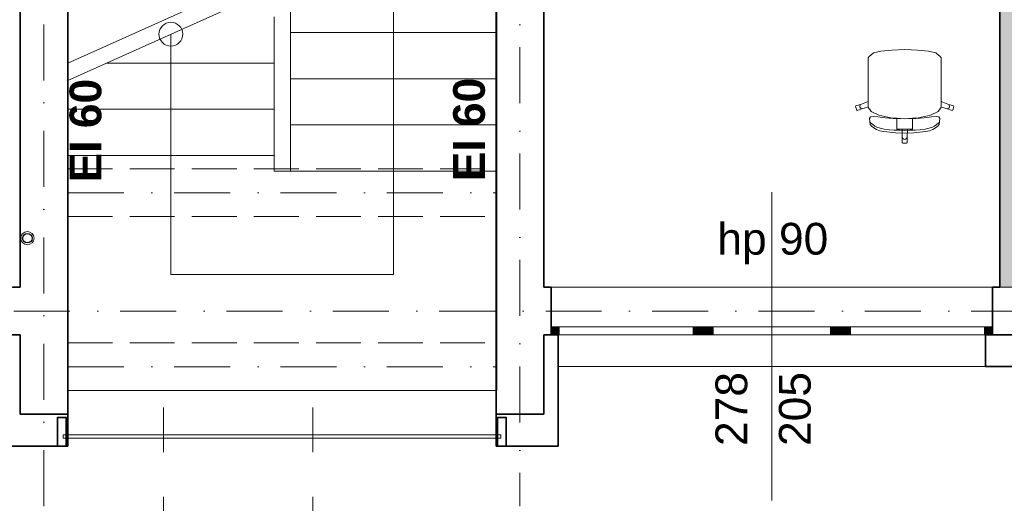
# Model space of a CAD drawing. Header units: millimetres. Extents: x -34676 to 172266, y 39940 to 476087.
# Tile 223 of 256: x 34687 to 40893, y 381900 to 384947. Entities that reach past the tile are written whole.
import ezdxf

# ---------------------------------------------------------------- set-up
doc = ezdxf.new("R2010")
doc.units = ezdxf.units.MM
doc.header["$MEASUREMENT"] = 0
for name, pattern in [('Krawędzie ukryte', [3.912222, 2.822222, -1.09]), ('Kropki i Kreski', [6.702778, 3.527778, -1.763889, 0, -1.411111]), ('Przerywana', [5.644444, 2.822222, -2.822222])]:
    doc.linetypes.add(name, pattern=pattern)
for name, color, linetype in [('#podkład', 252, 'Continuous'), ('- A - ocieplenie', 7, 'Continuous'), ('- strefy pomieszczeń', 7, 'Continuous'), ('Konstrukcja - Belki', 7, 'Continuous'), ('Konstrukcja - Przegroda Strukt.', 7, 'Continuous'), ('Konstrukcja - Siatka mod', 7, 'Continuous'), ('Konstrukcja - Stropy', 7, 'Continuous'), ('Konstrukcja - Ściany działowe', 7, 'Continuous'), ('Konstrukcja - Ściany nośne wew..P', 7, 'Continuous'), ('Konstrukcja - Ściany zewnętrzne', 7, 'Continuous'), ('Okna Archicada', 7, 'Continuous'), ('Opisy - Tekst', 7, 'Continuous'), ('Wnętrze - Umeblowanie', 7, 'Continuous'), ('Znaczniki - Przekroje', 7, 'Continuous'), ('Znaczniki okien Archicada', 7, 'Continuous')]:
    doc.layers.add(name, color=color, linetype=linetype)
doc.layers.add('#woda', color=4, linetype='Continuous', lineweight=18)
doc.styles.add('STYL_AUTOMATYCZNY_1', font='arial.ttf')
doc.styles.add('STYL_AUTOMATYCZNY_6', font='txt')
doc.styles.add('STYL_AUTOMATYCZNY_7', font='txt')

# ---------------------------------------------------------------- blocks, each defined once
blk = doc.blocks.new('uyd')
at = {"layer": 'Konstrukcja - Ściany działowe', "linetype": 'Continuous', "lineweight": 13}
blk.add_hatch(color=252, dxfattribs=at).paths.add_polyline_path([(40472.6, 178060.5), (40472.6, 173310.5), (40552.6, 173310.5), (40552.6, 178060.5)])
at = {"layer": 'Okna Archicada', "linetype": 'Continuous', "lineweight": 13}
for points in [[(37645.1, 173010.5), (37695.1, 173010.5), (37695.1, 173060.5), (37645.1, 173060.5)], [(38590.1, 173060.5), (38540.1, 173060.5), (38540.1, 173010.5), (38590.1, 173010.5)], [(38590.1, 173010.5), (38665.1, 173010.5), (38665.1, 173060.5), (38590.1, 173060.5)], [(39480.1, 173060.5), (39405.1, 173060.5), (39405.1, 173010.5), (39480.1, 173010.5)], [(39480.1, 173010.5), (39530.1, 173010.5), (39530.1, 173060.5), (39480.1, 173060.5)], [(40425.1, 173060.5), (40375.1, 173060.5), (40375.1, 173010.5), (40425.1, 173010.5)]]:
    blk.add_hatch(color=252, dxfattribs=at).paths.add_polyline_path(points)
at = {"layer": '- A - ocieplenie', "color": 252, "linetype": 'Continuous', "lineweight": 35, "ltscale": 100}
for p, q in [((37687.6, 173010.5), (37687.6, 172960.5)), ((37687.6, 172960.5), (37687.6, 172810.5)), ((40382.6, 173010.5), (40382.6, 172960.5)), ((40382.6, 172960.5), (40382.6, 172810.5))]:
    blk.add_line(p, q, dxfattribs=at)
at = {"layer": '- A - ocieplenie', "color": 252, "linetype": 'Continuous', "lineweight": 35, "ltscale": 100, "flags": 128}
for points in [[(34297.6, 173010.5), (34207.6, 173010.5)], [(34297.6, 172510.4), (34297.6, 173010.5)], [(37597.6, 173010.5), (37597.6, 172810.5)], [(37687.6, 173010.5), (37597.6, 173010.5)], [(40642.6, 173010.5), (40382.6, 173010.5)], [(37597.6, 172810.5), (37597.6, 172510.4)], [(37687.6, 172510.4), (37687.6, 172810.5)], [(40382.6, 172810.5), (40642.6, 172810.5)], [(34597.6, 172510.4), (34297.6, 172510.4)], [(34597.6, 172510.4), (34597.6, 172310.4)], [(37597.6, 172510.4), (37297.6, 172510.4)], [(37297.6, 172510.4), (37297.6, 172310.4)], [(37687.6, 172310.4), (37687.6, 172510.4)], [(34207.6, 172310.4), (34597.6, 172310.4)], [(37297.6, 172310.4), (37687.6, 172310.4)]]:
    blk.add_lwpolyline(points, dxfattribs=at)
at = {"color": 252, "linetype": 'Continuous', "lineweight": 18, "ltscale": 100}
for p, q in [((36651.3, 174041.5), (36651.3, 176372.3)), ((35897.6, 175305.7), (34597.6, 174723.1)), ((35897.6, 175196.2), (34597.6, 174613.5)), ((36001.3, 175206.9), (36001.3, 174915.6)), ((37301.3, 174915.6), (37301.3, 175206.9)), ((34597.6, 175014.4), (34597.6, 174723.1)), ((35897.6, 174723.1), (35897.6, 175014.4)), ((35247.6, 174904.8), (35247.6, 174140.4)), ((37301.3, 174915.6), (36001.3, 174915.6)), ((36001.3, 174915.6), (36001.3, 174624.2)), ((36001.3, 174915.6), (37301.3, 174915.6)), ((37301.3, 174624.2), (37301.3, 174915.6)), ((34842.1, 174723.1), (35897.6, 174723.1)), ((35897.6, 174723.1), (34842.1, 174723.1)), ((35897.6, 174431.7), (35897.6, 174723.1)), ((34597.6, 174613.5), (34597.6, 174431.7)), ((37301.3, 174624.2), (36001.3, 174624.2)), ((36001.3, 174624.2), (36001.3, 174332.9)), ((36001.3, 174624.2), (37301.3, 174624.2)), ((37301.3, 174332.9), (37301.3, 174624.2)), ((34597.6, 174431.7), (35897.6, 174431.7)), ((35897.6, 174431.7), (34597.6, 174431.7)), ((34597.6, 174431.7), (34597.6, 174140.4)), ((35897.6, 174140.4), (35897.6, 174431.7)), ((37301.3, 174332.9), (36001.3, 174332.9)), ((36001.3, 174332.9), (36001.3, 174041.5)), ((36001.3, 174332.9), (37301.3, 174332.9)), ((37301.3, 174041.5), (37301.3, 174332.9)), ((34597.6, 174140.4), (35897.6, 174140.4)), ((35897.6, 174140.4), (34597.6, 174140.4)), ((34597.6, 174140.4), (34597.6, 174119.5)), ((35247.6, 174140.4), (35247.6, 173391.5)), ((35897.6, 174041.5), (35897.6, 174140.4)), ((34597.6, 174119.5), (34597.6, 172660.4)), ((36001.3, 174041.5), (35897.6, 174041.5)), ((37301.3, 174041.5), (36001.3, 174041.5)), ((36001.3, 174041.5), (37301.3, 174041.5)), ((36651.3, 173391.5), (36651.3, 174041.5)), ((37301.3, 172660.4), (37301.3, 174041.5)), ((35247.6, 173391.5), (36651.3, 173391.5)), ((34597.6, 172660.4), (37301.3, 172660.4))]:
    blk.add_line(p, q, dxfattribs=at)
for start, end in [(0, 180), (180, 0)]:
    blk.add_arc((35247.6, 174904.8), 75, start, end, dxfattribs=at)
at = {"layer": 'Konstrukcja - Belki', "color": 252, "linetype": 'Krawędzie ukryte', "lineweight": 13, "ltscale": 100}
for p, q in [((34597.6, 174056.4), (37297.6, 174056.4)), ((34597.6, 173756.4), (34597.6, 174056.4)), ((37297.6, 173756.4), (37297.6, 174056.4)), ((34597.6, 173756.4), (37297.6, 173756.4)), ((34597.6, 172960.4), (37301.3, 172960.4)), ((34597.6, 172660.4), (34597.6, 172960.4)), ((37301.3, 172660.4), (37301.3, 172960.4)), ((34597.6, 172660.4), (37301.3, 172660.4))]:
    blk.add_line(p, q, dxfattribs=at)
at = {"layer": 'Konstrukcja - Belki', "color": 252, "linetype": 'Kropki i Kreski', "lineweight": 13, "ltscale": 100}
for p, q in [((34597.6, 173906.4), (37297.6, 173906.4)), ((34597.6, 172810.4), (37301.3, 172810.4))]:
    blk.add_line(p, q, dxfattribs=at)
at = {"layer": 'Konstrukcja - Przegroda Strukt.', "color": 252, "linetype": 'Continuous', "lineweight": 35, "ltscale": 100, "flags": 128}
for points in [[(34587.6, 172310.4), (34533.6, 172310.4), (34533.6, 172490.4), (34587.6, 172490.4)], [(37360.8, 172310.4), (37306.8, 172310.4), (37306.8, 172490.4), (37360.8, 172490.4)]]:
    blk.add_lwpolyline(points, close=True, dxfattribs=at)
at = {"layer": 'Konstrukcja - Przegroda Strukt.', "color": 252, "linetype": 'Continuous', "lineweight": 13, "ltscale": 100, "flags": 128}
blk.add_lwpolyline([(34567.6, 172360.4), (34567.6, 172380.4), (37326.8, 172380.4), (37326.8, 172360.4)], close=True, dxfattribs=at)
at = {"layer": 'Konstrukcja - Siatka mod', "color": 252, "linetype": 'Kropki i Kreski', "lineweight": 13, "ltscale": 100}
for p, q in [((34447.6, 171931.6), (34447.6, 188896.4)), ((37447.6, 188901.1), (37447.6, 171931.6)), ((20180, 173160.5), (49624.6, 173160.5))]:
    blk.add_line(p, q, dxfattribs=at)
at = {"layer": 'Konstrukcja - Stropy', "color": 252, "linetype": 'Continuous', "lineweight": 13, "ltscale": 100}
for p, q in [((34297.6, 173310.5), (34297.6, 178360.5)), ((37597.6, 178360.5), (37597.6, 173310.5)), ((22627.6, 173310.5), (34297.6, 173310.5)), ((37597.6, 173310.5), (49667.6, 173310.5))]:
    blk.add_line(p, q, dxfattribs=at)
at = {"layer": 'Konstrukcja - Ściany działowe', "color": 252, "linetype": 'Continuous', "lineweight": 35, "ltscale": 100, "flags": 128}
blk.add_lwpolyline([(40472.6, 178060.5), (40472.6, 173310.5)], dxfattribs=at)
at = {"layer": 'Konstrukcja - Ściany nośne wew..P', "color": 252, "linetype": 'Continuous', "lineweight": 35, "ltscale": 100, "flags": 128}
for points in [[(34297.6, 178500.5), (34297.6, 173310.5)], [(34597.6, 172510.4), (34597.6, 178060.5)], [(37297.6, 178060.5), (37297.6, 172510.4)], [(37597.6, 173310.5), (37597.6, 178060.5)], [(34297.6, 173010.5), (34297.6, 172510.4)], [(37597.6, 172510.4), (37597.6, 173010.5)], [(34297.6, 172510.4), (34597.6, 172510.4)], [(37297.6, 172510.4), (37597.6, 172510.4)]]:
    blk.add_lwpolyline(points, dxfattribs=at)
at = {"layer": 'Konstrukcja - Ściany zewnętrzne', "color": 252, "linetype": 'Continuous', "lineweight": 35, "ltscale": 100}
for p, q in [((37645.1, 173060.5), (37645.1, 173310.5)), ((40425.1, 173060.5), (40425.1, 173310.5)), ((37645.1, 173010.5), (37645.1, 173060.5)), ((40425.1, 173010.5), (40425.1, 173060.5))]:
    blk.add_line(p, q, dxfattribs=at)
at = {"layer": 'Konstrukcja - Ściany zewnętrzne', "color": 252, "linetype": 'Continuous', "lineweight": 35, "ltscale": 100, "flags": 128}
for points in [[(34297.6, 173310.5), (34250.1, 173310.5)], [(37645.1, 173310.5), (37597.6, 173310.5)], [(40472.6, 173310.5), (40425.1, 173310.5)], [(34250.1, 173010.5), (34297.6, 173010.5)], [(37597.6, 173010.5), (37645.1, 173010.5)], [(40425.1, 173010.5), (40600.1, 173010.5)]]:
    blk.add_lwpolyline(points, dxfattribs=at)
at = {"layer": 'Okna Archicada', "color": 252, "linetype": 'Continuous', "lineweight": 13, "ltscale": 100}
for p, q in [((40425.1, 173310.5), (37645.1, 173310.5)), ((37695.1, 173060.5), (37645.1, 173060.5)), ((37695.1, 173010.5), (37695.1, 173060.5)), ((38540.1, 173060.5), (37695.1, 173060.5)), ((38590.1, 173060.5), (38540.1, 173060.5)), ((38540.1, 173060.5), (38540.1, 173010.5)), ((38665.1, 173060.5), (38590.1, 173060.5)), ((38665.1, 173010.5), (38665.1, 173060.5)), ((39405.1, 173060.5), (38665.1, 173060.5)), ((39480.1, 173060.5), (39405.1, 173060.5)), ((39405.1, 173060.5), (39405.1, 173010.5)), ((39530.1, 173060.5), (39480.1, 173060.5)), ((39530.1, 173010.5), (39530.1, 173060.5)), ((40375.1, 173060.5), (39530.1, 173060.5)), ((40425.1, 173060.5), (40375.1, 173060.5)), ((40375.1, 173060.5), (40375.1, 173010.5)), ((40425.1, 173010.5), (37645.1, 173010.5)), ((37645.1, 173010.5), (37695.1, 173010.5)), ((40382.6, 173010.5), (37687.6, 173010.5)), ((37695.1, 173010.5), (38540.1, 173010.5)), ((38540.1, 173010.5), (38590.1, 173010.5)), ((38590.1, 173010.5), (38665.1, 173010.5)), ((38665.1, 173010.5), (39405.1, 173010.5)), ((39405.1, 173010.5), (39480.1, 173010.5)), ((39480.1, 173010.5), (39530.1, 173010.5)), ((39530.1, 173010.5), (40375.1, 173010.5)), ((40375.1, 173010.5), (40425.1, 173010.5)), ((40382.6, 172810.5), (37687.6, 172810.5))]:
    blk.add_line(p, q, dxfattribs=at)
at = {"layer": 'Okna Archicada', "color": 252, "linetype": 'Continuous', "lineweight": 35, "ltscale": 100}
for p, q in [((37645.1, 173060.5), (37645.1, 173310.5)), ((40425.1, 173060.5), (40425.1, 173310.5)), ((37645.1, 173010.5), (37645.1, 173060.5)), ((37645.1, 173010.5), (37645.1, 173060.5)), ((40425.1, 173010.5), (40425.1, 173060.5)), ((40425.1, 173010.5), (40425.1, 173060.5)), ((37687.6, 173010.5), (37687.6, 172960.5)), ((37687.6, 172960.5), (37687.6, 172810.5)), ((40382.6, 173010.5), (40382.6, 172960.5)), ((40382.6, 172960.5), (40382.6, 172810.5))]:
    blk.add_line(p, q, dxfattribs=at)
at = {"layer": 'Wnętrze - Umeblowanie', "color": 252, "linetype": 'Continuous', "lineweight": 13, "ltscale": 100}
for p, q in [((39647.8, 174765.1), (39643.3, 174756.5)), ((39674.6, 174786.2), (39647.8, 174765.1)), ((39676.8, 174787.1), (39674.6, 174786.2)), ((39722.7, 174797.8), (39676.8, 174787.1)), ((39791.5, 174804.9), (39722.7, 174797.8)), ((39792.5, 174805), (39791.5, 174804.9)), ((39872.6, 174807.5), (39792.5, 174805)), ((39872.6, 174807.5), (39952.6, 174805)), ((39952.6, 174805), (39953.7, 174804.9)), ((39953.7, 174804.9), (40022.4, 174797.8)), ((40022.4, 174797.8), (40068.3, 174787.1)), ((40068.3, 174787.1), (40070.5, 174786.2)), ((40070.5, 174786.2), (40097.3, 174765.1)), ((40097.3, 174765.1), (40101.8, 174756.5)), ((39643.3, 174756.5), (39643.3, 174725.4)), ((39643.3, 174725.4), (39643.3, 174689.4)), ((40101.8, 174756.5), (40101.8, 174725.4)), ((40101.8, 174725.4), (40101.8, 174689.4)), ((39643.3, 174689.4), (39643.3, 174480.3)), ((40101.8, 174689.4), (40101.8, 174480.3)), ((39564.5, 174453.2), (39562.6, 174449.4)), ((39562.6, 174449.4), (39570, 174426.6)), ((39599.9, 174464.6), (39564.5, 174453.2)), ((39591.1, 174457.1), (39589.5, 174451.5)), ((39589.5, 174451.5), (39590.2, 174445.7)), ((39594.8, 174461.7), (39591.1, 174457.1)), ((39599.9, 174464.6), (39594.8, 174461.7)), ((39643.3, 174480.3), (39599.9, 174464.6)), ((39643.3, 174446), (39643.3, 174480.3)), ((40101.8, 174446), (40101.8, 174480.3)), ((40101.8, 174480.3), (40145.2, 174464.6)), ((40145.2, 174464.6), (40150.3, 174461.7)), ((40145.2, 174464.6), (40180.6, 174453.2)), ((40150.3, 174461.7), (40154, 174457.1)), ((40154, 174457.1), (40155.6, 174451.5)), ((40155.6, 174451.5), (40154.9, 174445.7)), ((40182.6, 174449.4), (40175.1, 174426.6)), ((40180.6, 174453.2), (40182.6, 174449.4)), ((39570, 174426.6), (39573.8, 174424.7)), ((39573.8, 174424.7), (39609.2, 174436.1)), ((39590.2, 174445.7), (39593.1, 174440.6)), ((39593.1, 174440.6), (39597.7, 174437)), ((39597.7, 174437), (39603.4, 174435.4)), ((39603.4, 174435.4), (39609.2, 174436.1)), ((39609.2, 174436.1), (39643.4, 174445.8)), ((39643.3, 174446), (39643.4, 174445.8)), ((39643.4, 174445.8), (39660.7, 174417.9)), ((39675.1, 174387.4), (39657.9, 174384.4)), ((39660.7, 174417.9), (39710.4, 174394.2)), ((39704, 174384.8), (39675.1, 174387.4)), ((39710.4, 174394.2), (39784.8, 174378.3)), ((40034.7, 174394.2), (39960.3, 174378.3)), ((40084.4, 174417.9), (40034.7, 174394.2)), ((40041.1, 174384.8), (40070, 174387.4)), ((40070, 174387.4), (40087.2, 174384.4)), ((40101.7, 174445.8), (40084.4, 174417.9)), ((40101.8, 174446), (40101.7, 174445.8)), ((40135.9, 174436.1), (40101.7, 174445.8)), ((40141.7, 174435.4), (40135.9, 174436.1)), ((40171.3, 174424.7), (40135.9, 174436.1)), ((40147.4, 174437), (40141.7, 174435.4)), ((40152, 174440.6), (40147.4, 174437)), ((40154.9, 174445.7), (40152, 174440.6)), ((40175.1, 174426.6), (40171.3, 174424.7)), ((39657.9, 174384.4), (39651.2, 174372.8)), ((39651.2, 174372.8), (39654.5, 174336.8)), ((39657.5, 174347.3), (39653.8, 174349.9)), ((39654.5, 174336.8), (39665, 174323.6)), ((39663.8, 174342.2), (39657.5, 174347.3)), ((39672.8, 174336), (39663.8, 174342.2)), ((39684.5, 174325.9), (39672.8, 174336)), ((39697.7, 174318.3), (39684.5, 174325.9)), ((39749.3, 174379), (39704, 174384.8)), ((39800.3, 174374.4), (39749.3, 174379)), ((39784.8, 174378.3), (39822.2, 174375.9)), ((39872.6, 174372), (39800.3, 174374.4)), ((39822.2, 174375.9), (39872.6, 174372.7)), ((39822.2, 174375.9), (39822.2, 174337.2)), ((39822.2, 174337.2), (39822.2, 174307.3)), ((39922.9, 174375.9), (39872.6, 174372.7)), ((39872.6, 174372), (39944.9, 174374.4)), ((39960.3, 174378.3), (39922.9, 174375.9)), ((39922.9, 174375.9), (39922.9, 174337.2)), ((39922.9, 174337.2), (39922.9, 174307.3)), ((39944.9, 174374.4), (39995.8, 174379)), ((39995.8, 174379), (40041.1, 174384.8)), ((40047.4, 174318.3), (40060.6, 174325.9)), ((40060.6, 174325.9), (40072.3, 174336)), ((40072.3, 174336), (40081.3, 174342.2)), ((40090.7, 174336.8), (40080.1, 174323.6)), ((40081.3, 174342.2), (40087.6, 174347.3)), ((40087.2, 174384.4), (40094, 174372.8)), ((40087.6, 174347.3), (40091.3, 174349.9)), ((40094, 174372.8), (40090.7, 174336.8)), ((39665, 174323.6), (39696, 174303.5)), ((39696, 174303.5), (39716, 174296.3)), ((39718.1, 174312), (39697.7, 174318.3)), ((39716, 174296.3), (39741.9, 174291.4)), ((39744, 174307), (39718.1, 174312)), ((39741.9, 174291.4), (39815.1, 174284.5)), ((39774, 174303.4), (39744, 174307)), ((39806.5, 174300.8), (39774, 174303.4)), ((39839.8, 174299.4), (39806.5, 174300.8)), ((39815.1, 174284.5), (39872.6, 174282.3)), ((39822.2, 174307.3), (39855.7, 174307.3)), ((39872.6, 174298.9), (39839.8, 174299.4)), ((39855.7, 174307.3), (39872.6, 174307.3)), ((39855.7, 174307.3), (39857.5, 174257.4)), ((39889.5, 174307.3), (39872.6, 174307.3)), ((39872.6, 174298.9), (39905.3, 174299.4)), ((39930.1, 174284.5), (39872.6, 174282.3)), ((39889.5, 174307.3), (39887.7, 174257.4)), ((39922.9, 174307.3), (39889.5, 174307.3)), ((39905.3, 174299.4), (39938.6, 174300.8)), ((40003.3, 174291.4), (39930.1, 174284.5)), ((39938.6, 174300.8), (39971.1, 174303.4)), ((39971.1, 174303.4), (40001.1, 174307)), ((40001.1, 174307), (40027, 174312)), ((40029.1, 174296.3), (40003.3, 174291.4)), ((40027, 174312), (40047.4, 174318.3)), ((40049.1, 174303.5), (40029.1, 174296.3)), ((40080.1, 174323.6), (40049.1, 174303.5)), ((39857.5, 174257.4), (39858.6, 174251.7)), ((39857.5, 174257.4), (39857.5, 174220.5)), ((39857.5, 174220.5), (39860.5, 174217.5)), ((39858.6, 174251.7), (39861.9, 174246.8)), ((39860.5, 174217.5), (39872.6, 174217.5)), ((39861.9, 174246.8), (39866.8, 174243.6)), ((39866.8, 174243.6), (39872.6, 174242.5)), ((39878.3, 174243.6), (39872.6, 174242.5)), ((39884.6, 174217.5), (39872.6, 174217.5)), ((39883.2, 174246.8), (39878.3, 174243.6)), ((39886.5, 174251.7), (39883.2, 174246.8)), ((39887.7, 174220.5), (39884.6, 174217.5)), ((39887.7, 174257.4), (39886.5, 174251.7)), ((39887.7, 174257.4), (39887.7, 174220.5))]:
    blk.add_line(p, q, dxfattribs=at)
at = {"layer": 'Znaczniki - Przekroje', "color": 252, "linetype": 'Przerywana', "lineweight": 13, "ltscale": 100}
for p, q in [((35202, 172553.8), (35202, 171203.8)), ((36143.1, 172553.8), (36143.1, 171203.8))]:
    blk.add_line(p, q, dxfattribs=at)
at = {"layer": 'Znaczniki okien Archicada', "color": 252, "linetype": 'Continuous', "lineweight": 13, "ltscale": 100}
blk.add_line((39035.1, 171967.6), (39035.1, 173910.5), dxfattribs=at)
at = {"layer": '- strefy pomieszczeń', "color": 252, "linetype": 'Continuous', "lineweight": 13, "char_height": 200, "attachment_point": 1, "style": 'STYL_AUTOMATYCZNY_6'}
for s, insert in [('\\A1;{\\pql;\\pt0,500;\\fGeneva CE|b0|i0|c0|p0;\\W1.000000;A: 15,49\\fGeneva CE|b0|i0|c0|p0;\\W1.000000;\\A1{\\H.66x;\\S^  ;}\\fGeneva CE|b0|i0|c0|p0;\\W1.000000; m\\fGeneva CE|b0|i0|c0|p0;\\W1.000000;\\A1{\\H.66x;\\S2^  ;}}', (34752.9, 175666)), ('\\A1;{\\pql;\\pt0,500;\\fGeneva CE|b0|i0|c0|p0;\\W1.000000;A: 13,66\\fGeneva CE|b0|i0|c0|p0;\\W1.000000;\\A1{\\H.66x;\\S^  ;}\\fGeneva CE|b0|i0|c0|p0;\\W1.000000; m\\fGeneva CE|b0|i0|c0|p0;\\W1.000000;\\A1{\\H.66x;\\S2^  ;}}', (37670.3, 175677))]:
    blk.add_mtext(s, dxfattribs=dict(at, insert=insert))
at = {"layer": 'Opisy - Tekst', "color": 252, "linetype": 'Continuous', "lineweight": 13, "char_height": 200, "attachment_point": 1, "rotation": 90, "style": 'STYL_AUTOMATYCZNY_7'}
for insert in [(34609, 173971.3), (37026.6, 173978.2)]:
    blk.add_mtext('\\A1;{\\pql;\\fHelvetica|b1|i0|c238|p0;\\W1.000000;EI 60}', dxfattribs=dict(at, insert=insert))
at = {"layer": 'Znaczniki okien Archicada', "color": 252, "linetype": 'Continuous', "lineweight": 15, "insert": (38691.9, 173456), "char_height": 200, "attachment_point": 7, "style": 'STYL_AUTOMATYCZNY_1'}
blk.add_mtext('\\A1;{\\pql;\\pt0;\\fArial|b0|i0|c238|p0;\\W1.000000;hp 90\\fArial|b0|i0|c238|p0;\\W1.000000;\\A1{\\H.66x;\\S^  ;}\\fArial|b0|i0|c238|p0;\\W1.000000;\\fArial|b0|i0|c238|p0;\\W1.000000;}', dxfattribs=at)
at = {"layer": 'Znaczniki okien Archicada', "color": 252, "linetype": 'Continuous', "lineweight": 15, "char_height": 200, "attachment_point": 7, "rotation": 90, "style": 'STYL_AUTOMATYCZNY_1'}
for s, insert in [('\\A1;{\\pql;\\pt0;\\fArial|b0|i0|c238|p0;\\W1.000000;278\\fArial|b0|i0|c238|p0;\\W1.000000;\\A1{\\H.66x;\\S^  ;}\\fArial|b0|i0|c238|p0;\\W1.000000;\\fArial|b0|i0|c238|p0;\\W1.000000;}', (38938.4, 172310.5)), ('\\A1;{\\pql;\\pt0;\\fArial|b0|i0|c238|p0;\\W1.000000;205\\fArial|b0|i0|c238|p0;\\W1.000000;\\A1{\\H.66x;\\S^  ;}\\fArial|b0|i0|c238|p0;\\W1.000000;\\fArial|b0|i0|c238|p0;\\W1.000000;}', (39338.4, 172310.5))]:
    blk.add_mtext(s, dxfattribs=dict(at, insert=insert))

msp = doc.modelspace()

# ---------------------------------------------------------------- block references
at = {"layer": '#podkład'}
msp.add_blockref('uyd', (392.7, 209950.3), dxfattribs=at)

# ---------------------------------------------------------------- next in the draw order: linework, layer by layer
at = {"layer": '#woda', "color": 4, "lineweight": 5}
msp.add_circle((34735.8, 383570.1), 42, dxfattribs=at)
at = {"layer": '#woda', "color": 4, "lineweight": 30}
msp.add_circle((34735.8, 383570.1), 30, dxfattribs=at)

doc.saveas('drawing.dxf')
